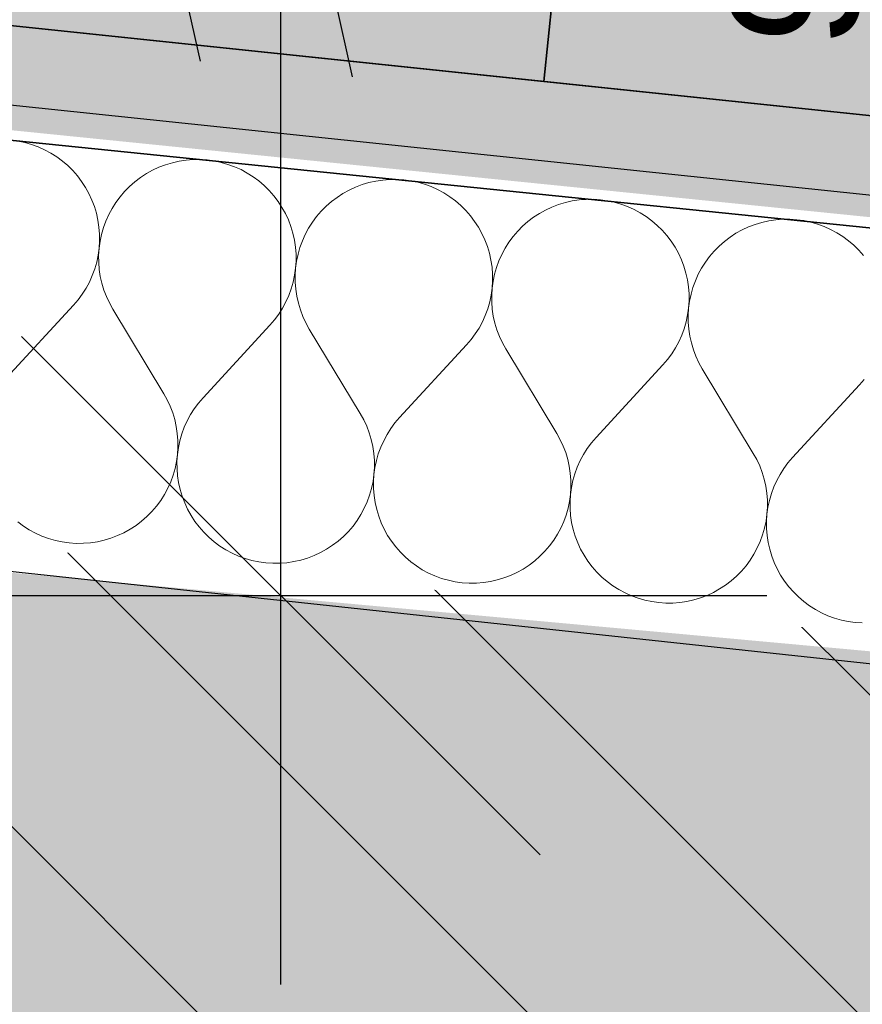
# Model space of a CAD drawing. Header units: millimetres. Extents: x -40276 to 214973, y -147941 to 35228.
# Tile 80 of 256: x -15595 to -15270, y 9356 to 9736. Entities that reach past the tile are written whole.
import ezdxf

# ---------------------------------------------------------------- set-up
doc = ezdxf.new("R2010")
doc.units = ezdxf.units.MM
doc.header["$MEASUREMENT"] = 0
doc.linetypes.add('Wipeout_Contour', pattern=[1000, 0, -1000])
for name, color, linetype in [('1._POHLED ZÁPADNÍ_2_0_plochy', 7, 'Continuous'), ('1._POHLED ZÁPADNÍ_2_akustické prvky', 7, 'Continuous'), ('1._POHLED ZÁPADNÍ_2_Interiér - schodiště', 7, 'Continuous'), ('1._POHLED ZÁPADNÍ_2_Konstrukce - nosné', 7, 'Continuous'), ('1._POHLED ZÁPADNÍ_2_Nové_2D prvky - obecné', 7, 'Continuous'), ('1._POHLED ZÁPADNÍ_2_Nové_Interiér - schodiště', 7, 'Continuous'), ('1._POHLED ZÁPADNÍ_2_Nové_Kóty - SP', 7, 'Continuous'), ('1._POHLED ZÁPADNÍ_2_Nové_Výplně – Řezové', 7, 'Continuous'), ('1._POHLED ZÁPADNÍ_2_Výplně – Řezové', 7, 'Continuous')]:
    doc.layers.add(name, color=color, linetype=linetype)
doc.styles.add('GENEROVANÝ_STYL_1', font='txt')

# ---------------------------------------------------------------- blocks, each defined once
blk = doc.blocks.new('*X38', base_point=(-42174.69, -26223.67))
at = {"layer": '1._POHLED ZÁPADNÍ_2_Nové_Výplně – Řezové', "color": 21, "linetype": 'Continuous', "lineweight": 20, "true_color": 0xffaaaa}
for p, q in [((-15592.72, 9688.49), (-15595.38, 9689.06)), ((-15590.1, 9687.74), (-15592.72, 9688.49)), ((-15587.55, 9686.81), (-15590.1, 9687.74)), ((-15585.06, 9685.69), (-15587.55, 9686.81)), ((-15582.67, 9684.4), (-15585.06, 9685.69)), ((-15580.37, 9682.95), (-15582.67, 9684.4)), ((-15578.18, 9681.33), (-15580.37, 9682.95)), ((-15576.12, 9679.56), (-15578.18, 9681.33)), ((-15533.11, 9681.29), (-15535.76, 9680.7)), ((-15530.42, 9681.7), (-15533.11, 9681.29)), ((-15527.71, 9681.91), (-15530.42, 9681.7)), ((-15524.98, 9681.93), (-15527.71, 9681.91)), ((-15522.27, 9681.75), (-15524.98, 9681.93)), ((-15519.57, 9681.38), (-15522.27, 9681.75)), ((-15516.91, 9680.82), (-15519.57, 9681.38)), ((-15574.18, 9677.65), (-15576.12, 9679.56)), ((-15572.39, 9675.6), (-15574.18, 9677.65)), ((-15543.38, 9677.8), (-15545.76, 9676.48)), ((-15540.91, 9678.95), (-15543.38, 9677.8)), ((-15538.37, 9679.92), (-15540.91, 9678.95)), ((-15535.76, 9680.7), (-15538.37, 9679.92)), ((-15514.3, 9680.06), (-15516.91, 9680.82)), ((-15511.74, 9679.13), (-15514.3, 9680.06)), ((-15509.26, 9678.01), (-15511.74, 9679.13)), ((-15506.87, 9676.72), (-15509.26, 9678.01)), ((-15570.75, 9673.43), (-15572.39, 9675.6)), ((-15569.26, 9671.15), (-15570.75, 9673.43)), ((-15548.04, 9675), (-15550.2, 9673.35)), ((-15545.76, 9676.48), (-15548.04, 9675)), ((-15504.57, 9675.27), (-15506.87, 9676.72)), ((-15502.38, 9673.65), (-15504.57, 9675.27)), ((-15500.31, 9671.88), (-15502.38, 9673.65)), ((-15457.31, 9673.61), (-15459.96, 9673.02)), ((-15454.61, 9674.02), (-15457.31, 9673.61)), ((-15451.9, 9674.23), (-15454.61, 9674.02)), ((-15449.18, 9674.25), (-15451.9, 9674.23)), ((-15446.47, 9674.07), (-15449.18, 9674.25)), ((-15443.77, 9673.7), (-15446.47, 9674.07)), ((-15441.11, 9673.14), (-15443.77, 9673.7)), ((-15567.94, 9668.77), (-15569.26, 9671.15)), ((-15552.25, 9671.56), (-15554.16, 9669.62)), ((-15550.2, 9673.35), (-15552.25, 9671.56)), ((-15498.38, 9669.97), (-15500.31, 9671.88)), ((-15496.59, 9667.92), (-15498.38, 9669.97)), ((-15467.58, 9670.12), (-15469.96, 9668.8)), ((-15465.11, 9671.27), (-15467.58, 9670.12)), ((-15462.57, 9672.24), (-15465.11, 9671.27)), ((-15459.96, 9673.02), (-15462.57, 9672.24)), ((-15438.5, 9672.39), (-15441.11, 9673.14)), ((-15435.94, 9671.45), (-15438.5, 9672.39)), ((-15433.46, 9670.33), (-15435.94, 9671.45)), ((-15431.06, 9669.05), (-15433.46, 9670.33)), ((-15566.8, 9666.3), (-15567.94, 9668.77)), ((-15565.84, 9663.76), (-15566.8, 9666.3)), ((-15555.93, 9667.56), (-15557.54, 9665.37)), ((-15554.16, 9669.62), (-15555.93, 9667.56)), ((-15494.94, 9665.75), (-15496.59, 9667.92)), ((-15472.23, 9667.32), (-15474.4, 9665.67)), ((-15469.96, 9668.8), (-15472.23, 9667.32)), ((-15428.77, 9667.59), (-15431.06, 9669.05)), ((-15426.58, 9665.97), (-15428.77, 9667.59)), ((-15424.51, 9664.2), (-15426.58, 9665.97)), ((-15381.5, 9665.94), (-15384.16, 9665.34)), ((-15378.81, 9666.34), (-15381.5, 9665.94)), ((-15376.1, 9666.55), (-15378.81, 9666.34)), ((-15373.38, 9666.57), (-15376.1, 9666.55)), ((-15370.66, 9666.39), (-15373.38, 9666.57)), ((-15367.97, 9666.02), (-15370.66, 9666.39)), ((-15365.31, 9665.46), (-15367.97, 9666.02)), ((-15565.05, 9661.16), (-15565.84, 9663.76)), ((-15559, 9663.07), (-15560.29, 9660.67)), ((-15557.54, 9665.37), (-15559, 9663.07)), ((-15493.46, 9663.47), (-15494.94, 9665.75)), ((-15492.14, 9661.09), (-15493.46, 9663.47)), ((-15476.45, 9663.88), (-15478.36, 9661.94)), ((-15474.4, 9665.67), (-15476.45, 9663.88)), ((-15422.58, 9662.29), (-15424.51, 9664.2)), ((-15420.78, 9660.24), (-15422.58, 9662.29)), ((-15391.77, 9662.44), (-15394.15, 9661.13)), ((-15389.31, 9663.59), (-15391.77, 9662.44)), ((-15386.76, 9664.56), (-15389.31, 9663.59)), ((-15384.16, 9665.34), (-15386.76, 9664.56)), ((-15362.69, 9664.71), (-15365.31, 9665.46)), ((-15360.14, 9663.77), (-15362.69, 9664.71)), ((-15357.66, 9662.66), (-15360.14, 9663.77)), ((-15355.26, 9661.37), (-15357.66, 9662.66)), ((-15564.46, 9658.5), (-15565.05, 9661.16)), ((-15564.06, 9655.81), (-15564.46, 9658.5)), ((-15560.29, 9660.67), (-15561.4, 9658.19)), ((-15491, 9658.63), (-15492.14, 9661.09)), ((-15490.03, 9656.08), (-15491, 9658.63)), ((-15480.13, 9659.88), (-15481.74, 9657.69)), ((-15478.36, 9661.94), (-15480.13, 9659.88)), ((-15419.14, 9658.07), (-15420.78, 9660.24)), ((-15396.43, 9659.64), (-15398.6, 9658)), ((-15394.15, 9661.13), (-15396.43, 9659.64)), ((-15352.96, 9659.91), (-15355.26, 9661.37)), ((-15350.78, 9658.29), (-15352.96, 9659.91)), ((-15348.71, 9656.52), (-15350.78, 9658.29)), ((-15305.7, 9658.26), (-15308.35, 9657.66)), ((-15303.01, 9658.66), (-15305.7, 9658.26)), ((-15300.3, 9658.87), (-15303.01, 9658.66)), ((-15297.58, 9658.89), (-15300.3, 9658.87)), ((-15294.86, 9658.71), (-15297.58, 9658.89)), ((-15292.17, 9658.34), (-15294.86, 9658.71)), ((-15289.51, 9657.78), (-15292.17, 9658.34)), ((-15563.85, 9653.1), (-15564.06, 9655.81)), ((-15562.33, 9655.64), (-15563.08, 9653.02)), ((-15561.4, 9658.19), (-15562.33, 9655.64)), ((-15489.25, 9653.48), (-15490.03, 9656.08)), ((-15483.2, 9655.39), (-15484.49, 9652.99)), ((-15481.74, 9657.69), (-15483.2, 9655.39)), ((-15417.66, 9655.79), (-15419.14, 9658.07)), ((-15416.34, 9653.41), (-15417.66, 9655.79)), ((-15400.64, 9656.2), (-15402.55, 9654.26)), ((-15398.6, 9658), (-15400.64, 9656.2)), ((-15346.78, 9654.61), (-15348.71, 9656.52)), ((-15344.98, 9652.56), (-15346.78, 9654.61)), ((-15315.97, 9654.77), (-15318.35, 9653.45)), ((-15313.5, 9655.91), (-15315.97, 9654.77)), ((-15310.96, 9656.88), (-15313.5, 9655.91)), ((-15308.35, 9657.66), (-15310.96, 9656.88)), ((-15286.89, 9657.03), (-15289.51, 9657.78)), ((-15284.34, 9656.09), (-15286.89, 9657.03)), ((-15281.85, 9654.98), (-15284.34, 9656.09)), ((-15279.46, 9653.69), (-15281.85, 9654.98)), ((-15563.83, 9650.38), (-15563.85, 9653.1)), ((-15563.08, 9653.02), (-15563.64, 9650.36)), ((-15488.66, 9650.82), (-15489.25, 9653.48)), ((-15488.26, 9648.13), (-15488.66, 9650.82)), ((-15484.49, 9652.99), (-15485.6, 9650.51)), ((-15415.2, 9650.95), (-15416.34, 9653.41)), ((-15414.23, 9648.4), (-15415.2, 9650.95)), ((-15404.32, 9652.2), (-15405.94, 9650.01)), ((-15402.55, 9654.26), (-15404.32, 9652.2)), ((-15343.34, 9650.4), (-15344.98, 9652.56)), ((-15320.63, 9651.96), (-15322.8, 9650.32)), ((-15318.35, 9653.45), (-15320.63, 9651.96)), ((-15277.16, 9652.23), (-15279.46, 9653.69)), ((-15274.97, 9650.61), (-15277.16, 9652.23)), ((-15564.39, 9644.97), (-15564.01, 9647.66)), ((-15564.01, 9647.66), (-15564.19, 9644.95)), ((-15564.01, 9647.66), (-15563.83, 9650.38)), ((-15563.64, 9650.36), (-15564.01, 9647.66)), ((-15488.05, 9645.42), (-15488.26, 9648.13)), ((-15486.53, 9647.96), (-15487.28, 9645.34)), ((-15485.6, 9650.51), (-15486.53, 9647.96)), ((-15413.45, 9645.8), (-15414.23, 9648.4)), ((-15407.39, 9647.71), (-15408.68, 9645.31)), ((-15405.94, 9650.01), (-15407.39, 9647.71)), ((-15341.85, 9648.12), (-15343.34, 9650.4)), ((-15340.54, 9645.74), (-15341.85, 9648.12)), ((-15324.84, 9648.52), (-15326.75, 9646.59)), ((-15322.8, 9650.32), (-15324.84, 9648.52)), ((-15272.91, 9648.84), (-15274.97, 9650.61)), ((-15270.97, 9646.93), (-15272.91, 9648.84)), ((-15269.18, 9644.88), (-15270.97, 9646.93)), ((-15564.95, 9642.31), (-15564.39, 9644.97)), ((-15564.19, 9644.95), (-15564.17, 9642.23)), ((-15488.03, 9642.7), (-15488.05, 9645.42)), ((-15487.28, 9645.34), (-15487.84, 9642.68)), ((-15412.86, 9643.14), (-15413.45, 9645.8)), ((-15412.45, 9640.45), (-15412.86, 9643.14)), ((-15408.68, 9645.31), (-15409.8, 9642.83)), ((-15339.39, 9643.27), (-15340.54, 9645.74)), ((-15338.43, 9640.72), (-15339.39, 9643.27)), ((-15328.52, 9644.52), (-15330.14, 9642.33)), ((-15326.75, 9646.59), (-15328.52, 9644.52)), ((-15566.64, 9637.14), (-15565.7, 9639.69)), ((-15565.7, 9639.69), (-15564.95, 9642.31)), ((-15564.17, 9642.23), (-15563.96, 9639.51)), ((-15563.96, 9639.51), (-15563.55, 9636.82)), ((-15488.58, 9637.29), (-15488.21, 9639.98)), ((-15488.21, 9639.98), (-15488.39, 9637.27)), ((-15488.21, 9639.98), (-15488.03, 9642.7)), ((-15487.84, 9642.68), (-15488.21, 9639.98)), ((-15412.24, 9637.74), (-15412.45, 9640.45)), ((-15410.73, 9640.28), (-15411.48, 9637.66)), ((-15409.8, 9642.83), (-15410.73, 9640.28)), ((-15337.65, 9638.12), (-15338.43, 9640.72)), ((-15331.59, 9640.03), (-15332.88, 9637.63)), ((-15330.14, 9642.33), (-15331.59, 9640.03)), ((-15567.76, 9634.66), (-15566.64, 9637.14)), ((-15563.55, 9636.82), (-15562.96, 9634.17)), ((-15489.15, 9634.63), (-15488.58, 9637.29)), ((-15488.39, 9637.27), (-15488.37, 9634.55)), ((-15412.23, 9635.02), (-15412.24, 9637.74)), ((-15411.48, 9637.66), (-15412.04, 9635)), ((-15337.05, 9635.46), (-15337.65, 9638.12)), ((-15336.65, 9632.77), (-15337.05, 9635.46)), ((-15332.88, 9637.63), (-15333.99, 9635.15)), ((-15570.51, 9629.97), (-15569.05, 9632.26)), ((-15569.05, 9632.26), (-15567.76, 9634.66)), ((-15562.96, 9634.17), (-15562.17, 9631.57)), ((-15490.84, 9629.46), (-15489.9, 9632.01)), ((-15489.9, 9632.01), (-15489.15, 9634.63)), ((-15488.37, 9634.55), (-15488.16, 9631.84)), ((-15488.16, 9631.84), (-15487.75, 9629.15)), ((-15412.78, 9629.61), (-15412.41, 9632.3)), ((-15412.41, 9632.3), (-15412.58, 9629.59)), ((-15412.41, 9632.3), (-15412.23, 9635.02)), ((-15412.04, 9635), (-15412.41, 9632.3)), ((-15336.44, 9630.06), (-15336.65, 9632.77)), ((-15334.93, 9632.6), (-15335.68, 9629.98)), ((-15333.99, 9635.15), (-15334.93, 9632.6)), ((-15572.12, 9627.78), (-15570.51, 9629.97)), ((-15562.17, 9631.57), (-15561.2, 9629.02)), ((-15561.2, 9629.02), (-15560.05, 9626.56)), ((-15491.95, 9626.98), (-15490.84, 9629.46)), ((-15487.75, 9629.15), (-15487.15, 9626.49)), ((-15413.34, 9626.95), (-15412.78, 9629.61)), ((-15412.58, 9629.59), (-15412.57, 9626.87)), ((-15336.43, 9627.34), (-15336.44, 9630.06)), ((-15335.68, 9629.98), (-15336.24, 9627.32)), ((-15573.89, 9625.71), (-15599.71, 9597.7)), ((-15573.89, 9625.71), (-15572.12, 9627.78)), ((-15560.05, 9626.56), (-15558.73, 9624.18)), ((-15558.73, 9624.18), (-15539.07, 9591.55)), ((-15494.7, 9622.29), (-15493.24, 9624.58)), ((-15493.24, 9624.58), (-15491.95, 9626.98)), ((-15487.15, 9626.49), (-15486.37, 9623.89)), ((-15415.03, 9621.78), (-15414.1, 9624.33)), ((-15414.1, 9624.33), (-15413.34, 9626.95)), ((-15412.57, 9626.87), (-15412.35, 9624.16)), ((-15412.35, 9624.16), (-15411.95, 9621.47)), ((-15336.98, 9621.93), (-15336.61, 9624.62)), ((-15336.61, 9624.62), (-15336.78, 9621.91)), ((-15336.61, 9624.62), (-15336.43, 9627.34)), ((-15336.24, 9627.32), (-15336.61, 9624.62)), ((-15496.32, 9620.1), (-15494.7, 9622.29)), ((-15486.37, 9623.89), (-15485.4, 9621.34)), ((-15485.4, 9621.34), (-15484.25, 9618.88)), ((-15416.15, 9619.3), (-15415.03, 9621.78)), ((-15411.95, 9621.47), (-15411.35, 9618.81)), ((-15337.54, 9619.27), (-15336.98, 9621.93)), ((-15336.78, 9621.91), (-15336.76, 9619.19)), ((-15498.09, 9618.03), (-15523.9, 9590.02)), ((-15498.09, 9618.03), (-15496.32, 9620.1)), ((-15484.25, 9618.88), (-15482.93, 9616.5)), ((-15482.93, 9616.5), (-15463.26, 9583.87)), ((-15418.9, 9614.61), (-15417.44, 9616.9)), ((-15417.44, 9616.9), (-15416.15, 9619.3)), ((-15411.35, 9618.81), (-15410.57, 9616.21)), ((-15339.23, 9614.1), (-15338.29, 9616.65)), ((-15338.29, 9616.65), (-15337.54, 9619.27)), ((-15336.76, 9619.19), (-15336.55, 9616.48)), ((-15336.55, 9616.48), (-15336.14, 9613.79)), ((-15420.52, 9612.42), (-15418.9, 9614.61)), ((-15410.57, 9616.21), (-15409.6, 9613.66)), ((-15409.6, 9613.66), (-15408.45, 9611.2)), ((-15340.35, 9611.62), (-15339.23, 9614.1)), ((-15336.14, 9613.79), (-15335.55, 9611.13)), ((-15422.29, 9610.36), (-15448.1, 9582.34)), ((-15422.29, 9610.36), (-15420.52, 9612.42)), ((-15408.45, 9611.2), (-15407.13, 9608.82)), ((-15343.1, 9606.93), (-15341.64, 9609.22)), ((-15341.64, 9609.22), (-15340.35, 9611.62)), ((-15335.55, 9611.13), (-15334.76, 9608.53)), ((-15407.13, 9608.82), (-15387.46, 9576.19)), ((-15344.72, 9604.74), (-15343.1, 9606.93)), ((-15334.76, 9608.53), (-15333.79, 9605.99)), ((-15333.79, 9605.99), (-15332.65, 9603.52)), ((-15346.49, 9602.68), (-15372.3, 9574.66)), ((-15346.49, 9602.68), (-15344.72, 9604.74)), ((-15332.65, 9603.52), (-15331.33, 9601.14)), ((-15331.33, 9601.14), (-15311.66, 9568.52)), ((-15270.68, 9595), (-15296.5, 9566.98)), ((-15270.68, 9595), (-15268.91, 9597.06)), ((-15537.74, 9589.17), (-15539.07, 9591.55)), ((-15523.9, 9590.02), (-15525.68, 9587.95)), ((-15536.6, 9586.71), (-15537.74, 9589.17)), ((-15535.63, 9584.17), (-15536.6, 9586.71)), ((-15525.68, 9587.95), (-15527.29, 9585.77)), ((-15534.84, 9581.56), (-15535.63, 9584.17)), ((-15528.75, 9583.47), (-15530.04, 9581.07)), ((-15527.29, 9585.77), (-15528.75, 9583.47)), ((-15461.94, 9581.5), (-15463.26, 9583.87)), ((-15448.1, 9582.34), (-15449.87, 9580.27)), ((-15534.25, 9578.91), (-15534.84, 9581.56)), ((-15533.84, 9576.22), (-15534.25, 9578.91)), ((-15531.16, 9578.59), (-15532.1, 9576.04)), ((-15530.04, 9581.07), (-15531.16, 9578.59)), ((-15460.79, 9579.03), (-15461.94, 9581.5)), ((-15459.83, 9576.49), (-15460.79, 9579.03)), ((-15449.87, 9580.27), (-15451.49, 9578.09)), ((-15533.63, 9573.5), (-15533.84, 9576.22)), ((-15532.1, 9576.04), (-15532.85, 9573.42)), ((-15459.04, 9573.88), (-15459.83, 9576.49)), ((-15452.95, 9575.79), (-15454.24, 9573.39)), ((-15451.49, 9578.09), (-15452.95, 9575.79)), ((-15386.14, 9573.82), (-15387.46, 9576.19)), ((-15372.3, 9574.66), (-15374.07, 9572.59)), ((-15533.61, 9570.78), (-15533.63, 9573.5)), ((-15532.85, 9573.42), (-15533.41, 9570.76)), ((-15458.45, 9571.23), (-15459.04, 9573.88)), ((-15458.04, 9568.54), (-15458.45, 9571.23)), ((-15455.36, 9570.91), (-15456.3, 9568.36)), ((-15454.24, 9573.39), (-15455.36, 9570.91)), ((-15384.99, 9571.35), (-15386.14, 9573.82)), ((-15384.02, 9568.81), (-15384.99, 9571.35)), ((-15374.07, 9572.59), (-15375.69, 9570.41)), ((-15534.16, 9565.37), (-15533.79, 9568.07)), ((-15533.79, 9568.07), (-15533.97, 9565.35)), ((-15533.79, 9568.07), (-15533.61, 9570.78)), ((-15533.41, 9570.76), (-15533.79, 9568.07)), ((-15457.83, 9565.82), (-15458.04, 9568.54)), ((-15456.3, 9568.36), (-15457.05, 9565.75)), ((-15383.24, 9566.2), (-15384.02, 9568.81)), ((-15377.15, 9568.11), (-15378.44, 9565.72)), ((-15375.69, 9570.41), (-15377.15, 9568.11)), ((-15310.34, 9566.14), (-15311.66, 9568.52)), ((-15534.72, 9562.71), (-15534.16, 9565.37)), ((-15533.97, 9565.35), (-15533.95, 9562.63)), ((-15457.81, 9563.1), (-15457.83, 9565.82)), ((-15457.05, 9565.75), (-15457.61, 9563.08)), ((-15382.64, 9563.55), (-15383.24, 9566.2)), ((-15382.24, 9560.86), (-15382.64, 9563.55)), ((-15378.44, 9565.72), (-15379.56, 9563.23)), ((-15309.19, 9563.67), (-15310.34, 9566.14)), ((-15308.22, 9561.13), (-15309.19, 9563.67)), ((-15298.27, 9564.91), (-15299.89, 9562.73)), ((-15296.5, 9566.98), (-15298.27, 9564.91)), ((-15536.4, 9557.54), (-15535.46, 9560.1)), ((-15535.46, 9560.1), (-15534.72, 9562.71)), ((-15533.95, 9562.63), (-15533.74, 9559.92)), ((-15533.74, 9559.92), (-15533.34, 9557.23)), ((-15458.35, 9557.69), (-15457.98, 9560.39)), ((-15457.98, 9560.39), (-15458.16, 9557.67)), ((-15457.98, 9560.39), (-15457.81, 9563.1)), ((-15457.61, 9563.08), (-15457.98, 9560.39)), ((-15382.02, 9558.15), (-15382.24, 9560.86)), ((-15380.49, 9560.68), (-15381.25, 9558.07)), ((-15379.56, 9563.23), (-15380.49, 9560.68)), ((-15307.44, 9558.52), (-15308.22, 9561.13)), ((-15301.35, 9560.43), (-15302.64, 9558.04)), ((-15299.89, 9562.73), (-15301.35, 9560.43)), ((-15537.51, 9555.06), (-15536.4, 9557.54)), ((-15533.34, 9557.23), (-15532.75, 9554.58)), ((-15458.91, 9555.03), (-15458.35, 9557.69)), ((-15458.16, 9557.67), (-15458.15, 9554.95)), ((-15382.01, 9555.42), (-15382.02, 9558.15)), ((-15381.25, 9558.07), (-15381.81, 9555.4)), ((-15306.84, 9555.87), (-15307.44, 9558.52)), ((-15306.43, 9553.18), (-15306.84, 9555.87)), ((-15302.64, 9558.04), (-15303.75, 9555.56)), ((-15540.26, 9550.36), (-15538.8, 9552.66)), ((-15538.8, 9552.66), (-15537.51, 9555.06)), ((-15532.75, 9554.58), (-15531.96, 9551.97)), ((-15531.96, 9551.97), (-15531, 9549.43)), ((-15460.6, 9549.86), (-15459.66, 9552.42)), ((-15459.66, 9552.42), (-15458.91, 9555.03)), ((-15458.15, 9554.95), (-15457.94, 9552.24)), ((-15457.94, 9552.24), (-15457.54, 9549.55)), ((-15382.55, 9550.01), (-15382.18, 9552.71)), ((-15382.18, 9552.71), (-15382.36, 9550)), ((-15382.18, 9552.71), (-15382.01, 9555.42)), ((-15381.81, 9555.4), (-15382.18, 9552.71)), ((-15306.22, 9550.47), (-15306.43, 9553.18)), ((-15304.69, 9553), (-15305.44, 9550.39)), ((-15303.75, 9555.56), (-15304.69, 9553)), ((-15543.64, 9546.11), (-15541.87, 9548.17)), ((-15541.87, 9548.17), (-15540.26, 9550.36)), ((-15531, 9549.43), (-15529.85, 9546.96)), ((-15461.71, 9547.38), (-15460.6, 9549.86)), ((-15457.54, 9549.55), (-15456.94, 9546.9)), ((-15383.11, 9547.35), (-15382.55, 9550.01)), ((-15382.36, 9550), (-15382.35, 9547.27)), ((-15306.2, 9547.75), (-15306.22, 9550.47)), ((-15305.44, 9550.39), (-15306.01, 9547.73)), ((-15545.55, 9544.17), (-15543.64, 9546.11)), ((-15529.85, 9546.96), (-15528.54, 9544.58)), ((-15528.54, 9544.58), (-15527.05, 9542.3)), ((-15464.45, 9542.68), (-15463, 9544.98)), ((-15463, 9544.98), (-15461.71, 9547.38)), ((-15456.94, 9546.9), (-15456.16, 9544.29)), ((-15456.16, 9544.29), (-15455.2, 9541.75)), ((-15384.79, 9542.18), (-15383.86, 9544.74)), ((-15383.86, 9544.74), (-15383.11, 9547.35)), ((-15382.35, 9547.27), (-15382.14, 9544.56)), ((-15382.14, 9544.56), (-15381.73, 9541.87)), ((-15306.75, 9542.34), (-15306.38, 9545.03)), ((-15306.38, 9545.03), (-15306.56, 9542.32)), ((-15306.38, 9545.03), (-15306.2, 9547.75)), ((-15306.01, 9547.73), (-15306.38, 9545.03)), ((-15595.42, 9542.08), (-15593.23, 9540.46)), ((-15593.23, 9540.46), (-15590.93, 9539.01)), ((-15552.04, 9539.25), (-15549.76, 9540.73)), ((-15549.76, 9540.73), (-15547.6, 9542.38)), ((-15547.6, 9542.38), (-15545.55, 9544.17)), ((-15527.05, 9542.3), (-15525.41, 9540.13)), ((-15467.84, 9538.43), (-15466.07, 9540.5)), ((-15466.07, 9540.5), (-15464.45, 9542.68)), ((-15455.2, 9541.75), (-15454.05, 9539.28)), ((-15385.91, 9539.7), (-15384.79, 9542.18)), ((-15381.73, 9541.87), (-15381.14, 9539.22)), ((-15307.31, 9539.67), (-15306.75, 9542.34)), ((-15306.56, 9542.32), (-15306.54, 9539.6)), ((-15590.93, 9539.01), (-15588.54, 9537.72)), ((-15588.54, 9537.72), (-15586.06, 9536.6)), ((-15559.43, 9535.81), (-15556.89, 9536.78)), ((-15556.89, 9536.78), (-15554.42, 9537.93)), ((-15554.42, 9537.93), (-15552.04, 9539.25)), ((-15525.41, 9540.13), (-15523.62, 9538.08)), ((-15523.62, 9538.08), (-15521.68, 9536.17)), ((-15469.75, 9536.49), (-15467.84, 9538.43)), ((-15454.05, 9539.28), (-15452.73, 9536.9)), ((-15452.73, 9536.9), (-15451.25, 9534.62)), ((-15388.65, 9535.01), (-15387.19, 9537.3)), ((-15387.19, 9537.3), (-15385.91, 9539.7)), ((-15381.14, 9539.22), (-15380.36, 9536.61)), ((-15308.99, 9534.5), (-15308.06, 9537.06)), ((-15308.06, 9537.06), (-15307.31, 9539.67)), ((-15306.54, 9539.6), (-15306.33, 9536.88)), ((-15306.33, 9536.88), (-15305.93, 9534.19)), ((-15586.06, 9536.6), (-15583.5, 9535.67)), ((-15583.5, 9535.67), (-15580.89, 9534.92)), ((-15580.89, 9534.92), (-15578.22, 9534.35)), ((-15578.22, 9534.35), (-15575.53, 9533.98)), ((-15575.53, 9533.98), (-15572.81, 9533.81)), ((-15572.81, 9533.81), (-15570.09, 9533.82)), ((-15570.09, 9533.82), (-15567.38, 9534.03)), ((-15567.38, 9534.03), (-15564.69, 9534.44)), ((-15564.69, 9534.44), (-15562.04, 9535.03)), ((-15562.04, 9535.03), (-15559.43, 9535.81)), ((-15521.68, 9536.17), (-15519.62, 9534.4)), ((-15519.62, 9534.4), (-15517.43, 9532.78)), ((-15476.24, 9531.57), (-15473.96, 9533.05)), ((-15473.96, 9533.05), (-15471.79, 9534.7)), ((-15471.79, 9534.7), (-15469.75, 9536.49)), ((-15451.25, 9534.62), (-15449.61, 9532.45)), ((-15390.27, 9532.82), (-15388.65, 9535.01)), ((-15380.36, 9536.61), (-15379.39, 9534.07)), ((-15379.39, 9534.07), (-15378.25, 9531.6)), ((-15310.1, 9532.02), (-15308.99, 9534.5)), ((-15305.93, 9534.19), (-15305.34, 9531.54)), ((-15517.43, 9532.78), (-15515.13, 9531.33)), ((-15515.13, 9531.33), (-15512.74, 9530.04)), ((-15512.74, 9530.04), (-15510.25, 9528.92)), ((-15483.63, 9528.14), (-15481.09, 9529.1)), ((-15481.09, 9529.1), (-15478.62, 9530.25)), ((-15478.62, 9530.25), (-15476.24, 9531.57)), ((-15449.61, 9532.45), (-15447.81, 9530.4)), ((-15447.81, 9530.4), (-15445.88, 9528.49)), ((-15393.95, 9528.81), (-15392.03, 9530.75)), ((-15392.03, 9530.75), (-15390.27, 9532.82)), ((-15378.25, 9531.6), (-15376.93, 9529.22)), ((-15376.93, 9529.22), (-15375.45, 9526.94)), ((-15312.85, 9527.33), (-15311.39, 9529.62)), ((-15311.39, 9529.62), (-15310.1, 9532.02)), ((-15305.34, 9531.54), (-15304.56, 9528.93)), ((-15510.25, 9528.92), (-15507.7, 9527.99)), ((-15507.7, 9527.99), (-15505.08, 9527.24)), ((-15505.08, 9527.24), (-15502.42, 9526.67)), ((-15502.42, 9526.67), (-15499.73, 9526.3)), ((-15499.73, 9526.3), (-15497.01, 9526.13)), ((-15497.01, 9526.13), (-15494.29, 9526.14)), ((-15494.29, 9526.14), (-15491.58, 9526.35)), ((-15491.58, 9526.35), (-15488.89, 9526.76)), ((-15488.89, 9526.76), (-15486.23, 9527.35)), ((-15486.23, 9527.35), (-15483.63, 9528.14)), ((-15445.88, 9528.49), (-15443.81, 9526.72)), ((-15443.81, 9526.72), (-15441.63, 9525.1)), ((-15400.44, 9523.89), (-15398.16, 9525.37)), ((-15398.16, 9525.37), (-15395.99, 9527.02)), ((-15395.99, 9527.02), (-15393.95, 9528.81)), ((-15375.45, 9526.94), (-15373.81, 9524.77)), ((-15314.46, 9525.14), (-15312.85, 9527.33)), ((-15304.56, 9528.93), (-15303.59, 9526.39)), ((-15303.59, 9526.39), (-15302.45, 9523.92)), ((-15441.63, 9525.1), (-15439.33, 9523.65)), ((-15439.33, 9523.65), (-15436.93, 9522.36)), ((-15436.93, 9522.36), (-15434.45, 9521.24)), ((-15405.28, 9521.42), (-15402.82, 9522.57)), ((-15402.82, 9522.57), (-15400.44, 9523.89)), ((-15373.81, 9524.77), (-15372.01, 9522.72)), ((-15372.01, 9522.72), (-15370.08, 9520.81)), ((-15318.14, 9521.13), (-15316.23, 9523.07)), ((-15316.23, 9523.07), (-15314.46, 9525.14)), ((-15302.45, 9523.92), (-15301.13, 9521.54)), ((-15301.13, 9521.54), (-15299.65, 9519.26)), ((-15434.45, 9521.24), (-15431.9, 9520.31)), ((-15431.9, 9520.31), (-15429.28, 9519.56)), ((-15429.28, 9519.56), (-15426.62, 9518.99)), ((-15426.62, 9518.99), (-15423.92, 9518.62)), ((-15423.92, 9518.62), (-15421.21, 9518.45)), ((-15421.21, 9518.45), (-15418.49, 9518.46)), ((-15418.49, 9518.46), (-15415.78, 9518.67)), ((-15415.78, 9518.67), (-15413.09, 9519.08)), ((-15413.09, 9519.08), (-15410.43, 9519.67)), ((-15410.43, 9519.67), (-15407.83, 9520.46)), ((-15407.83, 9520.46), (-15405.28, 9521.42)), ((-15370.08, 9520.81), (-15368.01, 9519.04)), ((-15368.01, 9519.04), (-15365.82, 9517.43)), ((-15324.63, 9516.21), (-15322.36, 9517.69)), ((-15322.36, 9517.69), (-15320.19, 9519.34)), ((-15320.19, 9519.34), (-15318.14, 9521.13)), ((-15299.65, 9519.26), (-15298, 9517.09)), ((-15365.82, 9517.43), (-15363.53, 9515.97)), ((-15363.53, 9515.97), (-15361.13, 9514.68)), ((-15361.13, 9514.68), (-15358.65, 9513.56)), ((-15329.48, 9513.74), (-15327.01, 9514.89)), ((-15327.01, 9514.89), (-15324.63, 9516.21)), ((-15298, 9517.09), (-15296.21, 9515.05)), ((-15296.21, 9515.05), (-15294.27, 9513.13)), ((-15358.65, 9513.56), (-15356.09, 9512.63)), ((-15356.09, 9512.63), (-15353.48, 9511.88)), ((-15353.48, 9511.88), (-15350.82, 9511.32)), ((-15350.82, 9511.32), (-15348.12, 9510.94)), ((-15348.12, 9510.94), (-15345.41, 9510.77)), ((-15345.41, 9510.77), (-15342.69, 9510.78)), ((-15342.69, 9510.78), (-15339.97, 9511)), ((-15339.97, 9511), (-15337.28, 9511.4)), ((-15337.28, 9511.4), (-15334.63, 9511.99)), ((-15334.63, 9511.99), (-15332.02, 9512.78)), ((-15332.02, 9512.78), (-15329.48, 9513.74)), ((-15294.27, 9513.13), (-15292.21, 9511.36)), ((-15292.21, 9511.36), (-15290.02, 9509.75)), ((-15290.02, 9509.75), (-15287.72, 9508.29)), ((-15287.72, 9508.29), (-15285.33, 9507)), ((-15285.33, 9507), (-15282.85, 9505.88)), ((-15282.85, 9505.88), (-15280.29, 9504.95)), ((-15280.29, 9504.95), (-15277.68, 9504.2)), ((-15277.68, 9504.2), (-15275.01, 9503.64)), ((-15275.01, 9503.64), (-15272.32, 9503.27)), ((-15272.32, 9503.27), (-15269.6, 9503.09))]:
    blk.add_line(p, q, dxfattribs=at)

msp = doc.modelspace()

# ---------------------------------------------------------------- hatches: boundary and pattern name
at = {"layer": '1._POHLED ZÁPADNÍ_2_0_plochy', "linetype": 'Continuous', "lineweight": 20, "true_color": 0xffaaaa}
h = msp.add_hatch(dxfattribs=at)
h.set_pattern_fill('Izolační_tvárnice_0002', color=21, style=0, pattern_type=2)
h.set_pattern_definition([(315, (-10360.18, 9405.31), (63.6396, 63.6396), [])])
h.paths.add_polyline_path([(-10906.33, 18690.21), (-10970.68, 9084.15), (-20311.44, 10009.93), (-20479.41, 269.75), (-242.33, 419.76), (-238.38, 17796.01)])
at = {"layer": '1._POHLED ZÁPADNÍ_2_0_plochy', "linetype": 'Continuous', "lineweight": 0, "true_color": 0x3c3525}
msp.add_hatch(color=39, dxfattribs=at).paths.add_polyline_path([(-25869.24, 653.02), (-25868.09, 309.88), (-22137.4, 321.89), (-22138.46, 646.93), (-20885.98, 651), (-20713.53, 10463.4), (-18181.94, 10198.51), (-18222.48, 9798.31), (-17178.56, 9692.55), (-17162.72, 9848.86), (-12837.13, 9407.86), (-12817.99, 11448.13), (-11148.08, 11448.18), (-11147.86, 12036.27), (-10988.08, 12036.27), (-10988.08, 13086.27), (-11147.46, 13086.27), (-11147.13, 13937.19), (-10988.08, 13937.19), (-10988.08, 14849.19), (-11146.79, 14849.19), (-11146.58, 15386.81), (-10988.08, 15386.81), (-10988.08, 16436.81), (-11146.18, 16436.81), (-11145.89, 17210.22), (-20953.17, 17986.91), (-23795.81, 18203.26)])
at = {"layer": '1._POHLED ZÁPADNÍ_2_Výplně – Řezové', "linetype": 'Continuous', "lineweight": 13}
for points in [[(-17217.54, 9310.88), (-15507.72, 9132.91), (-15468.9, 9505.9), (-17178.72, 9683.86)], [(-15830.59, 9543.75), (-15510.35, 8982.24), (-15501.06, 9513.61)], [(-15510.35, 8982.24), (-14383.54, 8879.16), (-14335.25, 9406.95), (-15501.06, 9513.61)]]:
    msp.add_hatch(color=254, dxfattribs=at).paths.add_polyline_path(points)

# ---------------------------------------------------------------- linework, layer by layer
at = {"layer": '1._POHLED ZÁPADNÍ_2_0_plochy', "color": 7, "linetype": 'Continuous', "lineweight": 13, "flags": 128}
msp.add_lwpolyline([(-18222.48, 9798.31), (-17178.56, 9692.55), (-17162.72, 9848.86), (-12837.13, 9407.86), (-12817.99, 11448.13), (-11148.08, 11448.18), (-11147.86, 12036.27), (-10988.08, 12036.27), (-10988.08, 13086.27), (-11147.46, 13086.27), (-11147.13, 13937.19), (-10988.08, 13937.19), (-10988.08, 14849.19), (-11146.79, 14849.19), (-11146.58, 15386.81), (-10988.08, 15386.81), (-10988.08, 16436.81), (-11146.18, 16436.81), (-11145.89, 17210.22), (-20953.17, 17986.91)], dxfattribs=at)
at = {"layer": '1._POHLED ZÁPADNÍ_2_Nové_Interiér - schodiště', "color": 1, "linetype": 'Continuous', "lineweight": 25}
for p, q in [((-15392.52, 9712.05), (-15288.72, 10702.42)), ((-15288.72, 10702.42), (-15392.52, 9712.05)), ((-14563.72, 9625.19), (-17050.1, 9885.76)), ((-17053.28, 9855.48), (-14566.9, 9594.9)), ((-15668.78, 9741), (-15392.52, 9712.05)), ((-15392.52, 9712.05), (-15116.25, 9683.1))]:
    msp.add_line(p, q, dxfattribs=at)

# ---------------------------------------------------------------- texts
at = {"layer": '1._POHLED ZÁPADNÍ_2_Interiér - schodiště', "color": 1, "linetype": 'Continuous', "lineweight": 25, "insert": (-15294.04, 9764.76), "char_height": 50, "attachment_point": 4, "rotation": 264.0173, "style": 'GENEROVANÝ_STYL_1'}
msp.add_mtext('\\A1;{\\pql;\\fArial|b0|i0|c238|p38;6}', dxfattribs=at)

# ---------------------------------------------------------------- next in the draw order: wipeouts: each hides what was drawn before it
at = {"color": 254, "linetype": 'Wipeout_Contour', "lineweight": 0, "ltscale": 73877.909514}
msp.add_wipeout([(-17162.43, 9851.73), (-17178.56, 9692.55), (-14335.54, 9404.54), (-14319.42, 9563.72)], dxfattribs=at).dxf.layer = '1._POHLED ZÁPADNÍ_2_Nové_Výplně – Řezové'

# ---------------------------------------------------------------- next in the draw order: linework, layer by layer
at = {"layer": '1._POHLED ZÁPADNÍ_2_akustické prvky', "color": 1, "linetype": 'Continuous', "lineweight": 35}
msp.add_line((-17162.72, 9848.86), (-12837.13, 9407.86), dxfattribs=at)
at = {"layer": '1._POHLED ZÁPADNÍ_2_Konstrukce - nosné', "color": 7, "linetype": 'Continuous', "lineweight": 25}
msp.add_line((-17178.56, 9692.54), (-10970.58, 9026.54), dxfattribs=at)
at = {"layer": '1._POHLED ZÁPADNÍ_2_Nové_2D prvky - obecné', "color": 1, "linetype": 'Continuous', "lineweight": 25}
for p, q in [((-15524.93, 9719.92), (-15768.63, 10820.86)), ((-15466.29, 9713.77), (-15710, 10814.72))]:
    msp.add_line(p, q, dxfattribs=at)
at = {"layer": '1._POHLED ZÁPADNÍ_2_Nové_Kóty - SP', "color": 1, "linetype": 'Continuous', "lineweight": 25}
for p, q in [((-15493.91, 9513.61), (-15493.91, 14011.15)), ((-15593.91, 9613.61), (-15393.91, 9413.61)), ((-15306.41, 9513.61), (-15793.91, 9513.61)), ((-15493.91, 9363.61), (-15493.91, 9513.61))]:
    msp.add_line(p, q, dxfattribs=at)

# ---------------------------------------------------------------- next in the draw order: block references
at = {"layer": '1._POHLED ZÁPADNÍ_2_0_plochy', "color": 9, "linetype": 'Continuous', "lineweight": 13}
msp.add_blockref('*X38', (-42174.69, -26223.67), dxfattribs=at)

doc.saveas('drawing.dxf')
